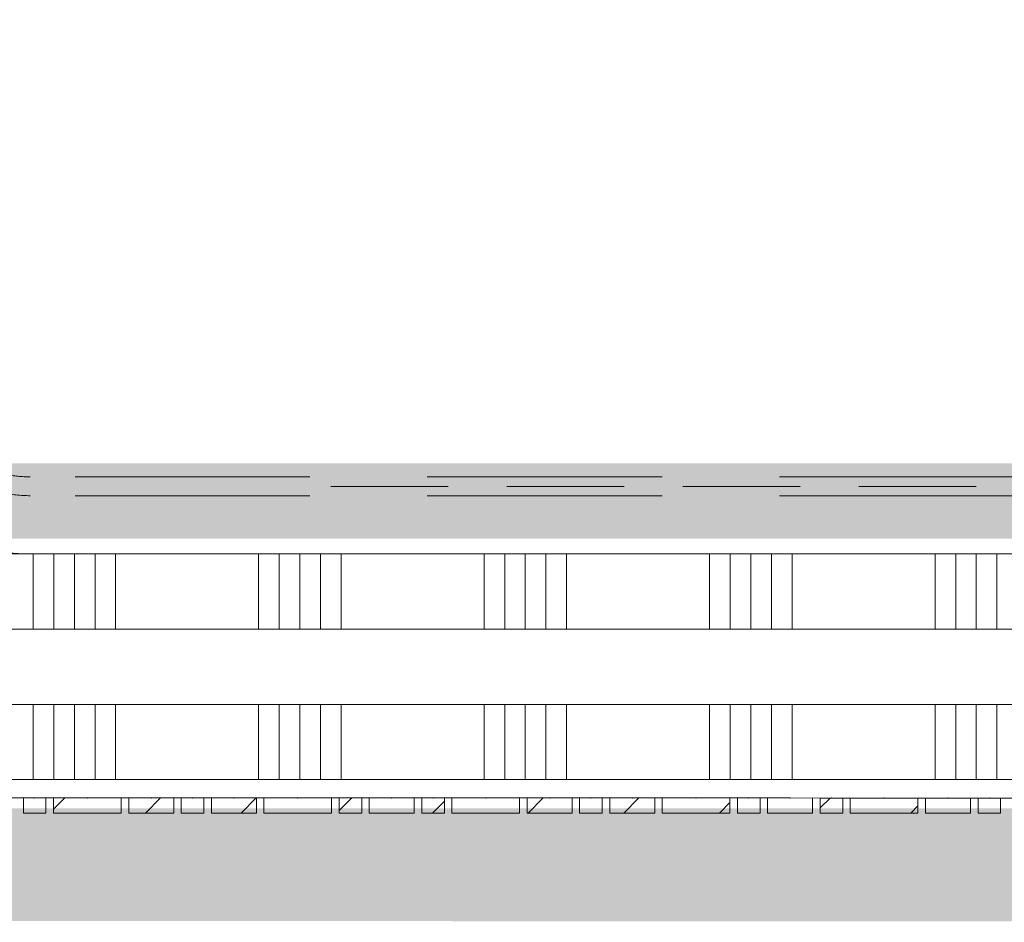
# Model space of a CAD drawing. Header units: millimetres. Extents: x -850 to 154668, y -25041 to 71030.
# Tile 132 of 211: x 31672 to 32982, y 29785 to 30986. Entities that reach past the tile are written whole.
import ezdxf

# ---------------------------------------------------------------- set-up
doc = ezdxf.new("R2010")
doc.units = ezdxf.units.MM
doc.header["$MEASUREMENT"] = 0
for name, pattern in [('B0602', [312.5, 0, -312.5]), ('B0605', [966.67, 533.33, -233.336667, 0.003333, -200]), ('B0701', [234.119993, 155.999994, -78.119999]), ('B0703', [468.700004, 312.5, -156.200004])]:
    doc.linetypes.add(name, pattern=pattern)
for name, color, linetype in [('42 Binnenwandafw', 7, 'Continuous'), ('Info Wandafwerking aanduiding', 7, 'Continuous'), ('Info Wandafwerking aanduiding Doorsnede-arcering', 7, 'Continuous'), ('New_22 NC Binnenwanden', 7, 'Continuous'), ('New_22 NC Binnenwanden Doorsnede-arcering', 7, 'Continuous'), ('New_22 NC Binnenwanden Laagscheidingslijnen', 7, 'Continuous'), ('New_72 VI kastenwanden', 7, 'Continuous'), ('New_Info Wandafwerking aanduiding', 7, 'Continuous'), ('New_Info Wandafwerking aanduiding Doorsnede-arcering', 7, 'Continuous')]:
    doc.layers.add(name, color=color, linetype=linetype)
pattern_1 = [(45, (0, 0), (-63.63961, 63.63961), [])]

# ---------------------------------------------------------------- blocks, each defined once
blk = doc.blocks.new('Slab_5_2', base_point=(31125.4, 29975.1))
at = {"layer": 'New_22 NC Binnenwanden', "color": 1, "linetype": 'Continuous', "lineweight": 0, "flags": 128}
blk.add_lwpolyline([(31125.4, 29975.1), (38700, 29975.1), (38700, 30275), (31425.4, 30275), (31425.4, 38644.8), (31125.4, 38644.8)], close=True, dxfattribs=at)
blk = doc.blocks.new('*X384')
at = {"layer": 'New_22 NC Binnenwanden Doorsnede-arcering', "color": 254, "linetype": 'Continuous', "lineweight": 0, "true_color": 0xe9ebeb}
for p, q in [((31690.3, 30175), (31690.3, 30275)), ((31717.7, 30175), (31717.7, 30275)), ((31745.1, 30175), (31745.1, 30275)), ((31772.6, 30175), (31772.6, 30275)), ((31800, 30175), (31800, 30275)), ((31990.3, 30175), (31990.3, 30275)), ((32017.7, 30175), (32017.7, 30275)), ((32045.1, 30175), (32045.1, 30275)), ((32072.6, 30175), (32072.6, 30275)), ((32100, 30175), (32100, 30275)), ((32290.3, 30175), (32290.3, 30275)), ((32317.7, 30175), (32317.7, 30275)), ((32345.1, 30175), (32345.1, 30275)), ((32372.6, 30175), (32372.6, 30275)), ((32400, 30175), (32400, 30275)), ((32590.3, 30175), (32590.3, 30275)), ((32617.7, 30175), (32617.7, 30275)), ((32645.1, 30175), (32645.1, 30275)), ((32672.6, 30175), (32672.6, 30275)), ((32700, 30175), (32700, 30275)), ((32890.3, 30175), (32890.3, 30275)), ((32917.7, 30175), (32917.7, 30275)), ((32945.1, 30175), (32945.1, 30275)), ((32972.6, 30175), (32972.6, 30275))]:
    blk.add_line(p, q, dxfattribs=at)
blk = doc.blocks.new('*X387')
at = {"layer": 'New_22 NC Binnenwanden Doorsnede-arcering', "color": 254, "linetype": 'Continuous', "lineweight": 0, "true_color": 0xe9ebeb}
for p, q in [((31690.3, 29975), (31690.3, 30075)), ((31717.7, 29975), (31717.7, 30075)), ((31745.1, 29975), (31745.1, 30075)), ((31772.6, 29975), (31772.6, 30075)), ((31800, 29975), (31800, 30075)), ((31990.3, 29975), (31990.3, 30075)), ((32017.7, 29975), (32017.7, 30075)), ((32045.1, 29975), (32045.1, 30075)), ((32072.6, 29975), (32072.6, 30075)), ((32100, 29975), (32100, 30075)), ((32290.3, 29975), (32290.3, 30075)), ((32317.7, 29975), (32317.7, 30075)), ((32345.1, 29975), (32345.1, 30075)), ((32372.6, 29975), (32372.6, 30075)), ((32400, 29975), (32400, 30075)), ((32590.3, 29975), (32590.3, 30075)), ((32617.7, 29975), (32617.7, 30075)), ((32645.1, 29975), (32645.1, 30075)), ((32672.6, 29975), (32672.6, 30075)), ((32700, 29975), (32700, 30075)), ((32890.3, 29975), (32890.3, 30075)), ((32917.7, 29975), (32917.7, 30075)), ((32945.1, 29975), (32945.1, 30075)), ((32972.6, 29975), (32972.6, 30075))]:
    blk.add_line(p, q, dxfattribs=at)
blk = doc.blocks.new('Wall_62_2', base_point=(38700.2, 30125))
at = {"layer": 'New_22 NC Binnenwanden', "color": 8, "linetype": 'Continuous', "lineweight": 0, "true_color": 0x778488, "flags": 128}
for points in [[(38700.2, 30275), (31425.3, 30275)], [(31100.3, 29975), (38700.2, 29975)]]:
    blk.add_lwpolyline(points, dxfattribs=at)
at = {"layer": 'New_22 NC Binnenwanden Laagscheidingslijnen', "color": 8, "linetype": 'Continuous', "lineweight": 0, "true_color": 0x778488}
for p, q in [((38700.2, 30175), (31400, 30175)), ((38700.2, 30075), (31400, 30075))]:
    blk.add_line(p, q, dxfattribs=at)
at = {"layer": 'New_22 NC Binnenwanden', "color": 8, "lineweight": 0, "true_color": 0x778488}
for name in ['*X384', '*X387']:
    blk.add_blockref(name, (0, 0), dxfattribs=at)
blk = doc.blocks.new('Curtain Wall_81_2')
at = {"layer": 'New_22 NC Binnenwanden Doorsnede-arcering', "linetype": 'Continuous', "lineweight": 0, "true_color": 0x000000}
h = blk.add_hatch(dxfattribs=at)
h.set_pattern_fill('310_Naaldhout__01__0002', color=18, style=0, pattern_type=2)
h.set_pattern_definition(pattern_1)
h.paths.add_polyline_path([(31707.4, 29930.5), (31707.4, 29950.5), (31677.4, 29950.5), (31677.4, 29930.5)])
h = blk.add_hatch(dxfattribs=at)
h.set_pattern_fill('310_Naaldhout__01__0002', color=18, style=0, pattern_type=2)
h.set_pattern_definition(pattern_1)
h.paths.add_polyline_path([(31807.4, 29930.5), (31807.4, 29950.5), (31717.4, 29950.5), (31717.4, 29930.5)])
h = blk.add_hatch(dxfattribs=at)
h.set_pattern_fill('310_Naaldhout__01__0002', color=18, style=0, pattern_type=2)
h.set_pattern_definition(pattern_1)
h.paths.add_polyline_path([(31877.4, 29930.5), (31877.4, 29950.5), (31817.4, 29950.5), (31817.4, 29930.5)])
h = blk.add_hatch(dxfattribs=at)
h.set_pattern_fill('310_Naaldhout__01__0002', color=18, style=0, pattern_type=2)
h.set_pattern_definition(pattern_1)
h.paths.add_polyline_path([(31917.4, 29930.5), (31917.4, 29950.5), (31887.4, 29950.5), (31887.4, 29930.5)])
h = blk.add_hatch(dxfattribs=at)
h.set_pattern_fill('310_Naaldhout__01__0002', color=18, style=0, pattern_type=2)
h.set_pattern_definition(pattern_1)
h.paths.add_polyline_path([(31987.4, 29930.5), (31987.4, 29950.5), (31927.4, 29950.5), (31927.4, 29930.5)])
h = blk.add_hatch(dxfattribs=at)
h.set_pattern_fill('310_Naaldhout__01__0002', color=18, style=0, pattern_type=2)
h.set_pattern_definition(pattern_1)
h.paths.add_polyline_path([(32087.4, 29930.5), (32087.4, 29950.5), (31997.4, 29950.5), (31997.4, 29930.5)])
h = blk.add_hatch(dxfattribs=at)
h.set_pattern_fill('310_Naaldhout__01__0002', color=18, style=0, pattern_type=2)
h.set_pattern_definition(pattern_1)
h.paths.add_polyline_path([(32127.4, 29930.5), (32127.4, 29950.5), (32097.4, 29950.5), (32097.4, 29930.5)])
h = blk.add_hatch(dxfattribs=at)
h.set_pattern_fill('310_Naaldhout__01__0002', color=18, style=0, pattern_type=2)
h.set_pattern_definition(pattern_1)
h.paths.add_polyline_path([(32197.4, 29930.5), (32197.4, 29950.5), (32137.4, 29950.5), (32137.4, 29930.5)])
h = blk.add_hatch(dxfattribs=at)
h.set_pattern_fill('310_Naaldhout__01__0002', color=18, style=0, pattern_type=2)
h.set_pattern_definition(pattern_1)
h.paths.add_polyline_path([(32237.4, 29930.5), (32237.4, 29950.5), (32207.4, 29950.5), (32207.4, 29930.5)])
h = blk.add_hatch(dxfattribs=at)
h.set_pattern_fill('310_Naaldhout__01__0002', color=18, style=0, pattern_type=2)
h.set_pattern_definition(pattern_1)
h.paths.add_polyline_path([(32337.4, 29930.5), (32337.4, 29950.5), (32247.4, 29950.5), (32247.4, 29930.5)])
h = blk.add_hatch(dxfattribs=at)
h.set_pattern_fill('310_Naaldhout__01__0002', color=18, style=0, pattern_type=2)
h.set_pattern_definition(pattern_1)
h.paths.add_polyline_path([(32407.4, 29930.5), (32407.4, 29950.5), (32347.4, 29950.5), (32347.4, 29930.5)])
h = blk.add_hatch(dxfattribs=at)
h.set_pattern_fill('310_Naaldhout__01__0002', color=18, style=0, pattern_type=2)
h.set_pattern_definition(pattern_1)
h.paths.add_polyline_path([(32447.4, 29930.5), (32447.4, 29950.5), (32417.4, 29950.5), (32417.4, 29930.5)])
h = blk.add_hatch(dxfattribs=at)
h.set_pattern_fill('310_Naaldhout__01__0002', color=18, style=0, pattern_type=2)
h.set_pattern_definition(pattern_1)
h.paths.add_polyline_path([(32517.4, 29930.5), (32517.4, 29950.5), (32457.4, 29950.5), (32457.4, 29930.5)])
h = blk.add_hatch(dxfattribs=at)
h.set_pattern_fill('310_Naaldhout__01__0002', color=18, style=0, pattern_type=2)
h.set_pattern_definition(pattern_1)
h.paths.add_polyline_path([(32617.4, 29930.5), (32617.4, 29950.5), (32527.4, 29950.5), (32527.4, 29930.5)])
h = blk.add_hatch(dxfattribs=at)
h.set_pattern_fill('310_Naaldhout__01__0002', color=18, style=0, pattern_type=2)
h.set_pattern_definition(pattern_1)
h.paths.add_polyline_path([(32657.4, 29930.5), (32657.4, 29950.5), (32627.4, 29950.5), (32627.4, 29930.5)])
h = blk.add_hatch(dxfattribs=at)
h.set_pattern_fill('310_Naaldhout__01__0002', color=18, style=0, pattern_type=2)
h.set_pattern_definition(pattern_1)
h.paths.add_polyline_path([(32727.4, 29930.4), (32727.4, 29950.4), (32667.4, 29950.5), (32667.4, 29930.5)])
h = blk.add_hatch(dxfattribs=at)
h.set_pattern_fill('310_Naaldhout__01__0002', color=18, style=0, pattern_type=2)
h.set_pattern_definition(pattern_1)
h.paths.add_polyline_path([(32767.4, 29930.4), (32767.4, 29950.4), (32737.4, 29950.4), (32737.4, 29930.4)])
h = blk.add_hatch(dxfattribs=at)
h.set_pattern_fill('310_Naaldhout__01__0002', color=18, style=0, pattern_type=2)
h.set_pattern_definition(pattern_1)
h.paths.add_polyline_path([(32867.4, 29930.4), (32867.4, 29950.4), (32777.4, 29950.4), (32777.4, 29930.4)])
h = blk.add_hatch(dxfattribs=at)
h.set_pattern_fill('310_Naaldhout__01__0002', color=18, style=0, pattern_type=2)
h.set_pattern_definition(pattern_1)
h.paths.add_polyline_path([(32937.4, 29930.4), (32937.4, 29950.4), (32877.4, 29950.4), (32877.4, 29930.4)])
h = blk.add_hatch(dxfattribs=at)
h.set_pattern_fill('310_Naaldhout__01__0002', color=18, style=0, pattern_type=2)
h.set_pattern_definition(pattern_1)
h.paths.add_polyline_path([(32977.4, 29930.4), (32977.4, 29950.4), (32947.4, 29950.4), (32947.4, 29930.4)])
at = {"layer": 'New_22 NC Binnenwanden', "color": 9, "linetype": 'B0703', "lineweight": 0}
for p, q in [((31637.4, 29950.5), (31692.4, 29950.5)), ((31692.4, 29950.5), (31762.4, 29950.5)), ((31762.4, 29950.5), (31847.4, 29950.5)), ((31847.4, 29950.5), (31902.4, 29950.5)), ((31902.4, 29950.5), (31957.4, 29950.5)), ((31957.4, 29950.5), (32042.4, 29950.5)), ((32042.4, 29950.5), (32112.4, 29950.5)), ((32112.4, 29950.5), (32167.4, 29950.5)), ((32167.4, 29950.5), (32222.4, 29950.5)), ((32222.4, 29950.5), (32292.4, 29950.5)), ((32292.4, 29950.5), (32377.4, 29950.5)), ((32377.4, 29950.5), (32432.4, 29950.5)), ((32432.4, 29950.5), (32487.4, 29950.5)), ((32487.4, 29950.5), (32572.4, 29950.5)), ((32572.4, 29950.5), (32642.4, 29950.5)), ((32642.4, 29950.5), (32697.4, 29950.5)), ((32697.4, 29950.5), (32752.4, 29950.4)), ((32752.4, 29950.4), (32822.4, 29950.4)), ((32822.4, 29950.4), (32907.4, 29950.4)), ((32907.4, 29950.4), (32962.4, 29950.4)), ((32962.4, 29950.4), (33017.4, 29950.4))]:
    blk.add_line(p, q, dxfattribs=at)
at = {"layer": 'New_22 NC Binnenwanden', "color": 1, "linetype": 'Continuous', "lineweight": 0}
for p, q in [((31692.4, 29950.5), (31637.4, 29950.5)), ((31762.4, 29950.5), (31692.4, 29950.5)), ((31847.4, 29950.5), (31762.4, 29950.5)), ((31902.4, 29950.5), (31847.4, 29950.5)), ((31957.4, 29950.5), (31902.4, 29950.5)), ((32042.4, 29950.5), (31957.4, 29950.5)), ((32112.4, 29950.5), (32042.4, 29950.5)), ((32167.4, 29950.5), (32112.4, 29950.5)), ((32222.4, 29950.5), (32167.4, 29950.5)), ((32292.4, 29950.5), (32222.4, 29950.5)), ((32377.4, 29950.5), (32292.4, 29950.5)), ((32432.4, 29950.5), (32377.4, 29950.5)), ((32487.4, 29950.5), (32432.4, 29950.5)), ((32572.4, 29950.5), (32487.4, 29950.5)), ((32642.4, 29950.5), (32572.4, 29950.5)), ((32697.4, 29950.5), (32642.4, 29950.5)), ((32752.4, 29950.4), (32697.4, 29950.5)), ((32822.4, 29950.4), (32752.4, 29950.4)), ((32907.4, 29950.4), (32822.4, 29950.4)), ((32962.4, 29950.4), (32907.4, 29950.4)), ((33017.4, 29950.4), (32962.4, 29950.4))]:
    blk.add_line(p, q, dxfattribs=at)
at = {"layer": 'New_22 NC Binnenwanden', "color": 7, "linetype": 'Continuous', "lineweight": 0}
for p, q in [((31677.4, 29950.5), (31677.4, 29930.5)), ((31707.4, 29950.5), (31677.4, 29950.5)), ((31707.4, 29950.5), (31707.4, 29930.5)), ((31717.4, 29950.5), (31717.4, 29930.5)), ((31807.4, 29950.5), (31717.4, 29950.5)), ((31807.4, 29950.5), (31807.4, 29930.5)), ((31817.4, 29950.5), (31817.4, 29930.5)), ((31877.4, 29950.5), (31817.4, 29950.5)), ((31877.4, 29950.5), (31877.4, 29930.5)), ((31887.4, 29950.5), (31887.4, 29930.5)), ((31917.4, 29950.5), (31887.4, 29950.5)), ((31917.4, 29950.5), (31917.4, 29930.5)), ((31927.4, 29950.5), (31927.4, 29930.5)), ((31987.4, 29950.5), (31927.4, 29950.5)), ((31987.4, 29950.5), (31987.4, 29930.5)), ((31997.4, 29950.5), (31997.4, 29930.5)), ((32087.4, 29950.5), (31997.4, 29950.5)), ((32087.4, 29950.5), (32087.4, 29930.5)), ((32097.4, 29950.5), (32097.4, 29930.5)), ((32127.4, 29950.5), (32097.4, 29950.5)), ((32127.4, 29950.5), (32127.4, 29930.5)), ((32137.4, 29950.5), (32137.4, 29930.5)), ((32197.4, 29950.5), (32137.4, 29950.5)), ((32197.4, 29950.5), (32197.4, 29930.5)), ((32207.4, 29950.5), (32207.4, 29930.5)), ((32237.4, 29950.5), (32207.4, 29950.5)), ((32237.4, 29950.5), (32237.4, 29930.5)), ((32247.4, 29950.5), (32247.4, 29930.5)), ((32337.4, 29950.5), (32247.4, 29950.5)), ((32337.4, 29950.5), (32337.4, 29930.5)), ((32347.4, 29950.5), (32347.4, 29930.5)), ((32407.4, 29950.5), (32347.4, 29950.5)), ((32407.4, 29950.5), (32407.4, 29930.5)), ((32417.4, 29950.5), (32417.4, 29930.5)), ((32447.4, 29950.5), (32417.4, 29950.5)), ((32447.4, 29950.5), (32447.4, 29930.5)), ((32457.4, 29950.5), (32457.4, 29930.5)), ((32517.4, 29950.5), (32457.4, 29950.5)), ((32517.4, 29950.5), (32517.4, 29930.5)), ((32527.4, 29950.5), (32527.4, 29930.5)), ((32617.4, 29950.5), (32527.4, 29950.5)), ((32617.4, 29950.5), (32617.4, 29930.5)), ((32627.4, 29950.5), (32627.4, 29930.5)), ((32657.4, 29950.5), (32627.4, 29950.5)), ((32657.4, 29950.5), (32657.4, 29930.5)), ((32667.4, 29950.5), (32667.4, 29930.5)), ((32727.4, 29950.4), (32667.4, 29950.5)), ((32727.4, 29950.4), (32727.4, 29930.4)), ((32737.4, 29950.4), (32737.4, 29930.4)), ((32767.4, 29950.4), (32737.4, 29950.4)), ((32767.4, 29950.4), (32767.4, 29930.4)), ((32777.4, 29950.4), (32777.4, 29930.4)), ((32867.4, 29950.4), (32777.4, 29950.4)), ((32867.4, 29950.4), (32867.4, 29930.4)), ((32877.4, 29950.4), (32877.4, 29930.4)), ((32937.4, 29950.4), (32877.4, 29950.4)), ((32937.4, 29950.4), (32937.4, 29930.4)), ((32947.4, 29950.4), (32947.4, 29930.4)), ((32977.4, 29950.4), (32947.4, 29950.4)), ((32977.4, 29950.4), (32977.4, 29930.4)), ((31707.4, 29930.5), (31677.4, 29930.5)), ((31807.4, 29930.5), (31717.4, 29930.5)), ((31877.4, 29930.5), (31817.4, 29930.5)), ((31917.4, 29930.5), (31887.4, 29930.5)), ((31987.4, 29930.5), (31927.4, 29930.5)), ((32087.4, 29930.5), (31997.4, 29930.5)), ((32127.4, 29930.5), (32097.4, 29930.5)), ((32197.4, 29930.5), (32137.4, 29930.5)), ((32237.4, 29930.5), (32207.4, 29930.5)), ((32337.4, 29930.5), (32247.4, 29930.5)), ((32407.4, 29930.5), (32347.4, 29930.5)), ((32447.4, 29930.5), (32417.4, 29930.5)), ((32517.4, 29930.5), (32457.4, 29930.5)), ((32617.4, 29930.5), (32527.4, 29930.5)), ((32657.4, 29930.5), (32627.4, 29930.5)), ((32727.4, 29930.4), (32667.4, 29930.5)), ((32767.4, 29930.4), (32737.4, 29930.4)), ((32867.4, 29930.4), (32777.4, 29930.4)), ((32937.4, 29930.4), (32877.4, 29930.4)), ((32977.4, 29930.4), (32947.4, 29930.4))]:
    blk.add_line(p, q, dxfattribs=at)
at = {"layer": 'New_22 NC Binnenwanden', "color": 9, "linetype": 'B0703', "lineweight": 0}
for p in [(31692.4, 29950.5), (31692.4, 29950.5), (31762.4, 29950.5), (31762.4, 29950.5), (31847.4, 29950.5), (31847.4, 29950.5), (31902.4, 29950.5), (31902.4, 29950.5), (31957.4, 29950.5), (31957.4, 29950.5), (32042.4, 29950.5), (32042.4, 29950.5), (32112.4, 29950.5), (32112.4, 29950.5), (32167.4, 29950.5), (32167.4, 29950.5), (32222.4, 29950.5), (32222.4, 29950.5), (32292.4, 29950.5), (32292.4, 29950.5), (32377.4, 29950.5), (32377.4, 29950.5), (32432.4, 29950.5), (32432.4, 29950.5), (32487.4, 29950.5), (32487.4, 29950.5), (32572.4, 29950.5), (32572.4, 29950.5), (32642.4, 29950.5), (32642.4, 29950.5), (32697.4, 29950.5), (32697.4, 29950.5), (32752.4, 29950.4), (32752.4, 29950.4), (32822.4, 29950.4), (32822.4, 29950.4), (32907.4, 29950.4), (32907.4, 29950.4), (32962.4, 29950.4), (32962.4, 29950.4)]:
    blk.add_point(p, dxfattribs=at)
at = {"layer": 'New_22 NC Binnenwanden', "color": 1, "linetype": 'Continuous', "lineweight": 0}
for p in [(31692.4, 29950.5), (31762.4, 29950.5), (31847.4, 29950.5), (31902.4, 29950.5), (31957.4, 29950.5), (32042.4, 29950.5), (32112.4, 29950.5), (32167.4, 29950.5), (32222.4, 29950.5), (32292.4, 29950.5), (32377.4, 29950.5), (32432.4, 29950.5), (32487.4, 29950.5), (32572.4, 29950.5), (32642.4, 29950.5), (32697.4, 29950.5), (32752.4, 29950.4), (32822.4, 29950.4), (32907.4, 29950.4), (32962.4, 29950.4)]:
    blk.add_point(p, dxfattribs=at)
blk = doc.blocks.new('Wall_329_2', base_point=(38679.9, 30295))
at = {"layer": 'Info Wandafwerking aanduiding Doorsnede-arcering', "linetype": 'Continuous', "lineweight": 0, "true_color": 0x0ba833}
blk.add_hatch(color=104, dxfattribs=at).paths.add_polyline_path([(31545.3, 30395.5), (31545.3, 30295.5), (38579.9, 30295), (38579.9, 30395)])
blk = doc.blocks.new('Beam_3_2', base_point=(31686.3, 30275))
at = {"layer": '42 Binnenwandafw', "color": 9, "linetype": 'B0605', "lineweight": 0}
blk.add_arc((31686.4, 30536), 261, 179.999, 269.999, dxfattribs=at)
at = {"layer": '42 Binnenwandafw', "color": 9, "linetype": 'B0703', "lineweight": 0}
for radius, start, end in [(183.5, 180.0013, 269.9988), (158.5, 180.0014, 269.9987)]:
    blk.add_arc((31686.4, 30536), radius, start, end, dxfattribs=at)
blk = doc.blocks.new('Wall_623_2', base_point=(31001.1, 29861.8))
at = {"layer": 'New_Info Wandafwerking aanduiding Doorsnede-arcering', "linetype": 'Continuous', "lineweight": 0, "true_color": 0x99a3a6}
blk.add_hatch(color=253, dxfattribs=at).paths.add_polyline_path([(31075.9, 29786.8), (44916.5, 29785.2), (44916.5, 29935.2), (31076.2, 29936.8)])
blk = doc.blocks.new('Beam_8_2', base_point=(40495.1, 30275))
at = {"layer": '42 Binnenwandafw', "color": 9, "linetype": 'B0703', "lineweight": 0}
for p, q in [((40495.1, 30377.5), (31686.3, 30377.5)), ((40495.1, 30352.5), (31686.3, 30352.5))]:
    blk.add_line(p, q, dxfattribs=at)
at = {"layer": '42 Binnenwandafw', "color": 9, "linetype": 'B0605', "lineweight": 0}
blk.add_line((40495.1, 30275), (31686.3, 30275), dxfattribs=at)
blk = doc.blocks.new('Curtain #1580_3')
at = {"layer": 'New_72 VI kastenwanden', "color": 255, "linetype": 'B0602', "lineweight": 0}
blk.add_line((0, 0), (8377.2, 0), dxfattribs=at)
at = {"layer": 'New_72 VI kastenwanden', "color": 255, "linetype": 'B0701', "lineweight": 0}
blk.add_line((0, 0), (8377.2, 0), dxfattribs=at)

msp = doc.modelspace()

# ---------------------------------------------------------------- block references
at = {"layer": '42 Binnenwandafw', "color": 9, "lineweight": 0}
for name, p in [('Beam_3_2', (31686.3, 30275)), ('Beam_8_2', (40495.1, 30275))]:
    msp.add_blockref(name, p, dxfattribs=at)
at = {"layer": 'Info Wandafwerking aanduiding', "color": 1, "lineweight": 0}
msp.add_blockref('Wall_329_2', (38679.9, 30295), dxfattribs=at)
at = {"layer": 'New_22 NC Binnenwanden', "color": 1, "linetype": 'Continuous', "lineweight": 0}
msp.add_blockref('Slab_5_2', (31125.4, 29975.1), dxfattribs=at)
at = {"layer": 'New_22 NC Binnenwanden', "color": 8, "lineweight": 0, "true_color": 0x778488}
msp.add_blockref('Wall_62_2', (38700.2, 30125), dxfattribs=at)
at = {"layer": 'New_22 NC Binnenwanden', "linetype": 'Continuous', "lineweight": 0}
msp.add_blockref('Curtain Wall_81_2', (0, 0), dxfattribs=at)
at = {"layer": 'New_72 VI kastenwanden', "color": 1, "linetype": 'Continuous', "lineweight": 0, "xscale": -1, "zscale": 1000, "rotation": 180}
msp.add_blockref('Curtain #1580_3', (32086.4, 30364.8), dxfattribs=at)
at = {"layer": 'New_Info Wandafwerking aanduiding', "color": 1, "lineweight": 0}
msp.add_blockref('Wall_623_2', (31001.1, 29861.8), dxfattribs=at)

doc.saveas('drawing.dxf')
